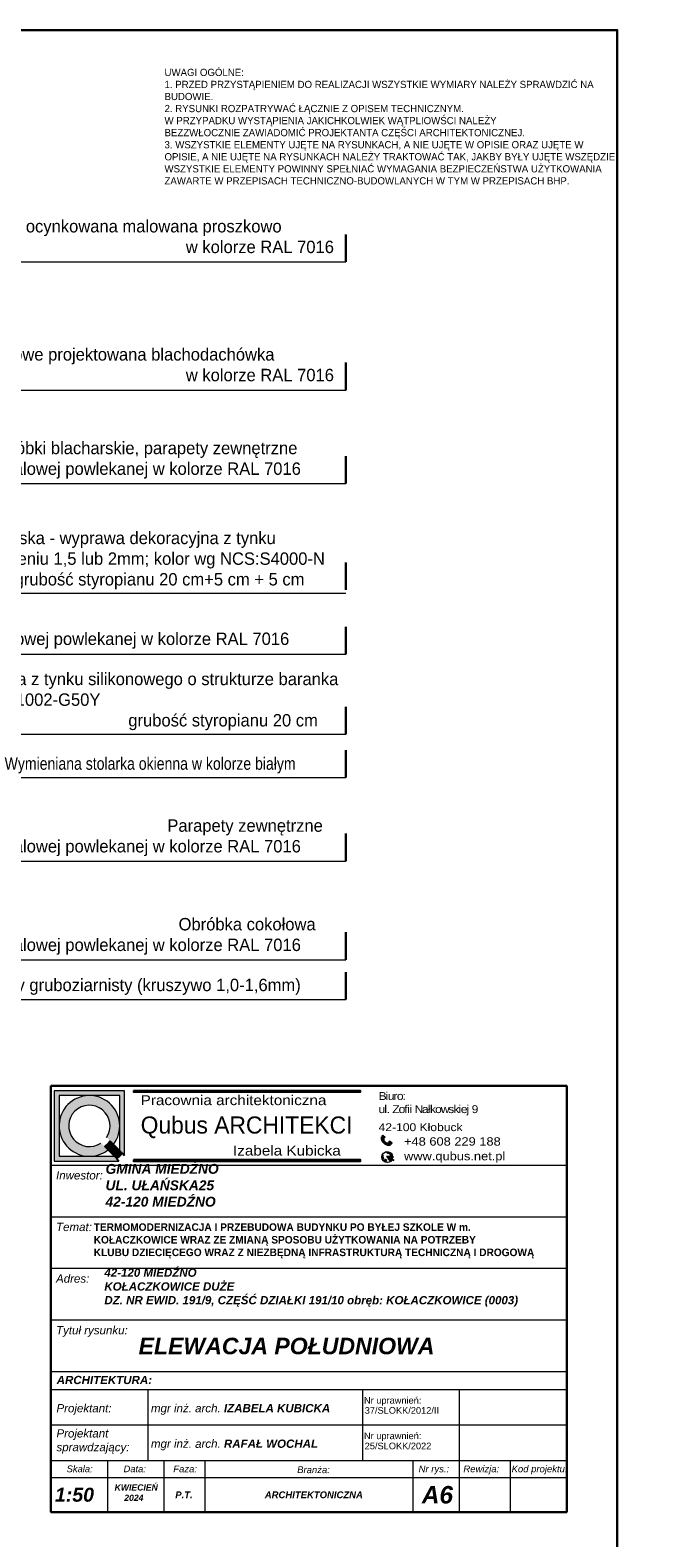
# Model space of a CAD drawing. Header units: millimetres. Extents: x -740 to 33545, y 5178 to 22494.
# Tile 35 of 250: x 2891 to 3485, y 12569 to 14029. Entities that reach past the tile are written whole.
import ezdxf
from ezdxf.enums import TextEntityAlignment as Align

# ---------------------------------------------------------------- set-up
doc = ezdxf.new("R2010")
doc.units = ezdxf.units.MM
doc.header["$MEASUREMENT"] = 0
doc.linetypes.add('ArchiTECH.PC Solid Line Type', pattern=[0])
doc.layers.add('a3', color=252, linetype='Continuous', lineweight=30, plot=False)
doc.layers.add('wymiarowanie', color=252, linetype='Continuous', lineweight=9)
doc.styles.add('ArchiTECHStyle1', font='arial.ttf', dxfattribs={"height": 0.16})
doc.styles.add('Roman', font='SIMPLEX')

msp = doc.modelspace()

# ---------------------------------------------------------------- hatches: boundary and pattern name
for points in [[(2991.05, 13002.31), (2991.05, 13001.28), (3211.37, 13001.28), (3211.37, 13002.31)], [(2991.05, 12935.28), (2991.05, 12934.24), (3211.37, 12934.24), (3211.37, 12935.28)]]:
    msp.add_hatch(color=256).paths.add_polyline_path(points)
at = {"layer": 'wymiarowanie'}
h = msp.add_hatch(color=256, dxfattribs=at)
h.paths.add_polyline_path([(2914.37, 13002.31), (2982.44, 13002.31), (2982.44, 12939.72), (2980.37, 12941.78), (2977.76, 12944.39), (2977.76, 12968.28), (2977.76, 12997.64), (2948.4, 12997.64), (2919.05, 12997.64), (2919.05, 12968.28), (2919.05, 12938.92), (2948.4, 12938.92), (2972.29, 12938.92), (2974.9, 12936.31), (2976.96, 12934.24), (2914.37, 12934.24)])
h.paths.add_polyline_path([(2919.05, 12968.28, -0.4142136), (2948.4, 12997.64, -0.4142136), (2977.76, 12968.28, -0.1647641), (2971.72, 12950.43), (2968.38, 12953.77), (2965.03, 12957.13, 10.2455423), (2959.55, 12951.65), (2962.91, 12948.3), (2966.25, 12944.96, -0.1647641), (2948.4, 12938.92, -0.4142136)])
for points in [[(2962.91, 12948.3, 0.0788738), (2968.38, 12953.77), (2971.72, 12950.43), (2977.76, 12944.39), (2980.37, 12941.78, -0.046709), (2974.9, 12936.31), (2972.29, 12938.92), (2966.25, 12944.96)], [(3242.35, 12938.35), (3243.13, 12938.28), (3242.35, 12937.83, 0.0122344), (3242.35, 12938.09, 0.0123937)], [(3240.28, 12933.91, 0.0114248), (3240.47, 12934.06), (3240.48, 12933.64)]]:
    msp.add_hatch(color=256, dxfattribs=at).paths.add_polyline_path(points)
h = msp.add_hatch(color=256, dxfattribs=at)
h.paths.add_polyline_path([(3235.1, 12952.94), (3234.07, 12953.87, -0.2257017), (3233.8, 12955.43), (3231.36, 12957.63, 0.1923995), (3231.9, 12953.98, 0.0725634), (3233.86, 12951.56)])
h.paths.add_polyline_path([(3231.97, 12958.32), (3234.25, 12956.26), (3235.26, 12957.38), (3232.97, 12959.44)])
h = msp.add_hatch(color=256, dxfattribs=at)
h.paths.add_polyline_path([(3235.1, 12952.94), (3236.13, 12952.02, 0.2257017), (3237.7, 12951.91), (3240.15, 12949.71, -0.1923995), (3236.46, 12949.87, -0.0725634), (3233.86, 12951.56)])
h.paths.add_polyline_path([(3240.77, 12950.39), (3238.49, 12952.44), (3239.5, 12953.56), (3241.78, 12951.5)])
h = msp.add_hatch(color=256, dxfattribs=at)
h.paths.add_polyline_path([(3236.77, 12938.84), (3241.88, 12935.91, -0.0172131), (3241.72, 12935.59), (3241.21, 12935.88, 0.008189), (3241.2, 12935.89, 0.5397497), (3240.46, 12935.5), (3240.47, 12934.06, -0.0114248), (3240.28, 12933.91)])
h.paths.add_polyline_path([(3236.77, 12938.84), (3242.35, 12938.35, -0.0123937), (3242.35, 12938.09, -0.0122344), (3242.35, 12937.83), (3241.52, 12937.36, 0.5397497), (3241.56, 12936.52, 0.008189), (3241.57, 12936.51), (3242.02, 12936.25, -0.0173245), (3241.88, 12935.91)])
h.paths.add_polyline_path([(3232.8, 12941.1, 0.4200987), (3233.05, 12939.84, -0.5369957), (3233.27, 12939.14, 0.2016291), (3233.06, 12937.83, 0.1070222), (3233.63, 12937, 0), (3233.63, 12937, -0.4365565), (3233.64, 12936.57, 0.1470815), (3233.13, 12936.14, 0.2070349), (3233.06, 12935.5, -0.421728), (3232.85, 12935, -0.3199581)])
h.paths.add_polyline_path([(3233.78, 12934.02, 0.4961021), (3234.66, 12934.53, -0.1925824), (3234.88, 12935.67, -0.3611399), (3235.61, 12935.65, 0.3674112), (3236.44, 12935.53, -1.0208574), (3236.71, 12935.39, -0.1185898), (3236.11, 12934.71, 0.3247332), (3236.05, 12933.9, 0.305926), (3237.56, 12932.85, -0.195201)])
h.paths.add_polyline_path([(3235.56, 12943.11, -0.2349861), (3240.18, 12942.34, 0.5278165), (3239.53, 12941.49, 0.1272686), (3238.74, 12941.82, -0.1207092), (3236.9, 12942.48, 0.0977798)])
h.paths.add_polyline_path([(3239.85, 12939.91, 0.3379247), (3240.15, 12940.56, 0.2733122), (3242.05, 12939.84, -0.0235046), (3242.19, 12939.37, -0.1267146)])
h.paths.add_polyline_path([(3241.88, 12935.91, 0.0173245), (3242.02, 12936.25), (3243.7, 12935.29), (3243.52, 12934.98)])
h.paths.add_polyline_path([(3241.88, 12935.91), (3243.52, 12934.98), (3243.34, 12934.66), (3241.72, 12935.59, 0.0172131)])

# ---------------------------------------------------------------- linework, layer by layer
for p, q in [((2974.9, 12936.31), (2976.96, 12934.24)), ((2980.37, 12941.78), (2982.44, 12939.72))]:
    msp.add_line(p, q)
for points in [[(2991.05, 13002.31), (2991.05, 13001.28), (3211.37, 13001.28), (3211.37, 13002.31)], [(2991.05, 12935.28), (2991.05, 12934.24), (3211.37, 12934.24), (3211.37, 12935.28)]]:
    msp.add_lwpolyline(points, close=True)
at = {"layer": 'a3'}
msp.add_lwpolyline([(1360.21, 14029.38), (1360.21, 12544.38), (3460.21, 12544.38), (3460.21, 14029.38), (1360.21, 14029.38)], dxfattribs=at)
at = {"layer": 'wymiarowanie', "lineweight": 30}
for p, q in [((3196.88, 13804.96), (3196.88, 13831.65)), ((3196.88, 13680.87), (3196.88, 13707.56)), ((3196.88, 13590.21), (3196.88, 13616.9)), ((3196.88, 13487.29), (3196.88, 13513.98)), ((3196.88, 13424.96), (3196.88, 13451.65)), ((3196.88, 13347.57), (3196.88, 13374.26)), ((3196.88, 13305.58), (3196.88, 13332.27)), ((3196.88, 13224.58), (3196.88, 13251.28)), ((3196.88, 13129.08), (3196.88, 13155.78)), ((3196.88, 13090.56), (3196.88, 13117.26))]:
    msp.add_line(p, q, dxfattribs=at)
at = {"layer": 'wymiarowanie'}
for p, q in [((2517.44, 13804.96), (3196.88, 13804.96)), ((2185.77, 13680.87), (3196.88, 13680.87)), ((2678.96, 13590.21), (3196.88, 13590.21)), ((2354.07, 13484.1), (3196.88, 13484.1)), ((2514.29, 13424.96), (3196.88, 13424.96)), ((2442.43, 13347.57), (3196.88, 13347.57)), ((2305.26, 13305.58), (3196.88, 13305.58)), ((2371.26, 13224.58), (3196.88, 13224.58)), ((2371.26, 13129.08), (3196.88, 13129.08)), ((2403.28, 13090.56), (3196.88, 13090.56)), ((2980.37, 12941.78), (2968.38, 12953.77)), ((3231.36, 12957.63), (3233.8, 12955.43)), ((3232.97, 12959.44), (3231.97, 12958.32)), ((3231.97, 12958.32), (3234.25, 12956.26)), ((3232.97, 12959.44), (3235.26, 12957.38)), ((3234.07, 12953.87), (3238.48, 12949.9)), ((3234.25, 12956.26), (3235.26, 12957.38)), ((3240.15, 12949.71), (3237.7, 12951.91)), ((3238.49, 12952.44), (3239.5, 12953.56)), ((3240.77, 12950.39), (3238.49, 12952.44)), ((3241.78, 12951.5), (3239.5, 12953.56)), ((3241.78, 12951.5), (3240.77, 12950.39)), ((2974.9, 12936.31), (2962.91, 12948.3)), ((3243.13, 12938.28), (3236.77, 12938.84)), ((3236.77, 12938.84), (3243.52, 12934.98)), ((3240.48, 12933.64), (3236.77, 12938.84)), ((3241.2, 12935.89), (3243.34, 12934.66)), ((3241.52, 12937.36), (3243.13, 12938.28)), ((3241.56, 12936.52), (3243.7, 12935.29)), ((3240.46, 12935.5), (3240.48, 12933.64)), ((3243.52, 12934.98), (3243.34, 12934.66)), ((3243.52, 12934.98), (3243.7, 12935.29))]:
    msp.add_line(p, q, dxfattribs=at)
at = {"layer": 'wymiarowanie', "linetype": 'ArchiTECH.PC Solid Line Type', "lineweight": 9}
for p, q in [((2911.11, 12730.39), (2911.11, 12980.39)), ((2911.11, 12930.39), (3411.11, 12930.39)), ((2911.11, 12880.39), (3411.11, 12880.39)), ((2911.11, 12830.39), (3411.11, 12830.39)), ((2911.11, 12780.39), (3411.11, 12780.39)), ((2911.11, 12663.19), (2911.11, 12730.39)), ((2911.11, 12730.39), (3411.11, 12730.39)), ((2911.11, 12713.19), (3411.11, 12713.19)), ((3005.09, 12713.19), (3005.09, 12644.38)), ((3213.06, 12713.19), (3213.06, 12644.38)), ((3306.73, 12713.19), (3306.73, 12644.38)), ((2911.11, 12678.78), (3411.11, 12678.78)), ((2911.11, 12644.38), (3411.11, 12644.38)), ((2911.11, 12644.38), (3411.11, 12644.38)), ((2911.11, 12644.38), (3411.11, 12644.38)), ((2911.11, 12644.38), (3411.11, 12644.38)), ((2911.11, 12644.38), (3411.11, 12644.38)), ((2965.8, 12644.38), (2965.8, 12594.38)), ((3020.49, 12644.38), (3020.49, 12594.38)), ((3060.3, 12644.38), (3060.3, 12594.38)), ((3261.91, 12644.38), (3261.91, 12594.38)), ((3306.73, 12644.38), (3306.73, 12594.38)), ((3356.42, 12644.38), (3356.42, 12594.38)), ((2911.11, 12627.71), (3411.11, 12627.71))]:
    msp.add_line(p, q, dxfattribs=at)
at = {"layer": 'wymiarowanie', "lineweight": 30}
msp.add_lwpolyline([(2911.11, 13007), (3411.11, 13007), (3411.11, 12594.38), (2911.11, 12594.38)], close=True, dxfattribs=at)
at = {"layer": 'wymiarowanie'}
for points in [[(2982.44, 12939.72), (2982.44, 13002.31), (2914.37, 13002.31), (2914.37, 12934.24), (2976.96, 12934.24)], [(2977.76, 12944.39), (2977.76, 12997.64), (2919.05, 12997.64), (2919.05, 12938.92), (2972.29, 12938.92)]]:
    msp.add_lwpolyline(points, dxfattribs=at)
at = {"layer": 'wymiarowanie', "lineweight": 13}
msp.add_circle((3237.1, 12938.09), 5.25, dxfattribs=at)
at = {"layer": 'wymiarowanie'}
for centre, radius, start, end in [((2948.4, 12968.28), 29.36, 322.57509, 307.42491), ((2948.4, 12968.28), 20.02, 326.14921, 303.85079), ((2948.4, 12968.28), 24.69, 305.9804, 324.0196), ((3236.2, 12956.48), 4.98, 166.67958, 210.24197), ((3241.15, 12959.47), 10.76, 210.73037, 227.33158), ((3235.57, 12954.93), 1.84, 164.3158, 215.19037), ((3240.97, 12959.64), 10.76, 228.6417, 245.24291), ((3237.03, 12953.62), 1.84, 240.78291, 291.65748), ((2948.4, 12968.28), 41.52, 309.65143, 320.34857), ((3233.54, 12940.59), 0.895, 145.81653, 236.96537), ((3234.72, 12938.23), 1.71, 147.73007, 193.32869), ((3233.83, 12935.75), 0.809, 150.948, 197.73589), ((3232.93, 12939.42), 0.443, 321.3211, 74.26354), ((3235.26, 12938.75), 2.39, 202.61984, 227.05452), ((3234.1, 12935.51), 1.16, 113.52157, 146.9902), ((3233.44, 12936.78), 0.293, 313.10426, 47.44022), ((3236.2, 12934.82), 1.57, 147.18676, 190.78958), ((3235.23, 12935.22), 0.575, 48.68881, 128.11552), ((3234.63, 12939.4), 3.82, 53.63525, 75.97372), ((3236.1, 12936.08), 0.646, 221.07993, 301.77551), ((3236.58, 12935.46), 0.15, 330.54591, 152.91124), ((3238.51, 12954.41), 4.98, 245.7313, 289.2937), ((3239.16, 12945.9), 4.1, 236.50654, 264.03785), ((3238.49, 12940.12), 1.72, 14.92604, 81.86713), ((3240.15, 12941.7), 0.649, 87.29907, 197.66327), ((3239.58, 12940.43), 0.589, 297.9169, 12.60242), ((3242.09, 12944.18), 4.82, 242.38997, 271.27687), ((3241.72, 12941.81), 2, 218.55426, 279.6995), ((3240.96, 12935.45), 0.503, 59.2997, 174.60822), ((3241.81, 12936.95), 0.503, 125.86793, 241.17645), ((3232.71, 12935.35), 0.379, 291.2453, 22.71136), ((3234.02, 12934.61), 0.638, 247.55357, 353.09799), ((3236.64, 12934.26), 0.69, 140.11365, 212.07498), ((3237.58, 12934.49), 1.63, 201.19555, 269.23648), ((3234.99, 12936.28), 1.93, 305.31298, 332.36541)]:
    msp.add_arc(centre, radius, start, end, dxfattribs=at)

# ---------------------------------------------------------------- texts
for s, insert, char_height, width, attachment_point in [('{\\fCentury Gothic|b0|i1|c238|p34;}\\P{\\fCentury Gothic|b0|i0|c238|p34;\\H0.95565x;UWAGI OGÓLNE:}\\P{\\fCentury Gothic|b0|i0|c238|p34;\\H0.95565x;1. PRZED PRZYSTĄPIENIEM DO REALIZACJI WSZYSTKIE WYMIARY NALEŻY SPRAWDZIĆ NA}\\P{\\fCentury Gothic|b0|i0|c238|p34;\\H0.95565x;BUDOWIE.}\\P{\\fCentury Gothic|b0|i0|c238|p34;\\H0.95565x;2. }{\\fCentury Gothic|b0|i0|c238|p34;\\H0.95565x;\\C7;RYSUNKI ROZPATRYWAĆ ŁĄCZNIE Z OPISEM TECHNICZNYM.}\\P{\\fCentury Gothic|b0|i0|c238|p34;\\H0.95565x;\\C7;W PRZYPADKU WYSTĄPIENIA JAKICHKOLWIEK WĄTPLIOWŚCI NALEŻY }\\P{\\fCentury Gothic|b0|i0|c238|p34;\\H0.95565x;\\C7;BEZZWŁOCZNIE ZAWIADOMIĆ PROJEKTANTA CZĘŚCI ARCHITEKTONICZNEJ.}\\P{\\fCentury Gothic|b0|i0|c238|p34;\\H0.95565x;3. WSZYSTKIE ELEMENTY UJĘTE NA RYSUNKACH, A NIE UJĘTE W OPISIE ORAZ UJĘTE W}\\P{\\fCentury Gothic|b0|i0|c238|p34;\\H0.95565x;OPISIE, A NIE UJĘTE NA RYSUNKACH NALEŻY TRAKTOWAĆ TAK, JAKBY BYŁY UJĘTE WSZĘDZIE.}\\P{\\fCentury Gothic|b0|i0|c238|p34;\\H0.95565x;WSZYSTKIE ELEMENTY POWINNY SPEŁNIAĆ WYMAGANIA BEZPIECZEŃSTWA UŻYTKOWANIA}\\P{\\fCentury Gothic|b0|i0|c238|p34;\\H0.95565x;ZAWARTE W PRZEPISACH TECHNICZNO-BUDOWLANYCH W TYM W PRZEPISACH BHP.}', (3021.22, 13942.02), 7.32484, 465.5268, 4), ('{\\fCentury Gothic|b0|i0|c238|p34;\\W1.15;Pracownia architektoniczna}', (2998.08, 12998.02), 9.6206, 217.3406, 1), ('{\\fCentury Gothic|b0|i0|c238|p34;\\W1.15;\\T0.8;Biuro:\\Pul. Zofii Nałkowskiej 9}', (3228.77, 13001.02), 7.6196, 296.6769, 1), ('{\\fCentury Gothic|b0|i0|c238|p34;\\W1.15;42-100 Kłobuck}', (3228.77, 12970.84), 7.6196, 296.6769, 1), ('{\\fCentury Gothic|b0|i0|c238|p34;\\W1.15;+48 608 229 188}', (3253.44, 12957.29), 8.0883, 314.9282, 1), ('{\\fCentury Gothic|b0|i0|c238|p34;\\W1.15;Izabela Kubicka}', (3087.62, 12949.22), 9.6206, 217.3406, 1), ('{\\fCentury Gothic|b0|i0|c238|p34;\\W1.15;www.qubus.net.pl}', (3253.44, 12943.11), 8.0883, 314.9282, 1)]:
    msp.add_mtext(s, dxfattribs=dict(insert=insert, char_height=char_height, width=width, attachment_point=attachment_point))
at = {"insert": (2947.89, 12873.95), "char_height": 7.33333, "width": 491.9512, "attachment_point": 1, "style": 'Roman'}
msp.add_mtext('\\pl4.713742,t9.628161;{\\fCentury Gothic|b1|i0|c238|p34;TERMOMODERNIZACJA I PRZEBUDOWA BUDYNKU PO BYŁEJ SZKOLE W m. }\\P\\pl4.713742,t9.628161;{\\fCentury Gothic|b1|i0|c238|p34;KOŁACZKOWICE WRAZ ZE ZMIANĄ SPOSOBU UŻYTKOWANIA NA POTRZEBY }\\P\\pl4.713742,t9.628161;{\\fCentury Gothic|b1|i0|c238|p34;KLUBU DZIECIĘCEGO WRAZ Z NIEZBĘDNĄ INFRASTRUKTURĄ TECHNICZNĄ I DROGOWĄ}', dxfattribs=at)
at = {"layer": 'wymiarowanie', "style": 'ArchiTECHStyle1'}
for s, p in [('Nr uprawnień:', (3214.61, 12697.42)), ('37/SLOKK/2012/II', (3215.3, 12687.66)), ('Nr uprawnień:', (3214.61, 12663.02)), ('25/SLOKK/2022', (3215.3, 12653.26))]:
    msp.add_text(s, height=6.4, dxfattribs=at).set_placement(p, align=Align.BOTTOM_LEFT)
at = {"layer": 'wymiarowanie', "attachment_point": 1}
for s, insert, char_height, width in [('\\pi621.52874;{\\fCentury Gothic|b0|i0|c238|p34;}\\P{\\fCentury Gothic|b0|i0|c238|p34;Daszek szklany systemowy o wym. 300 x 120 cm wykonany ze szkła }{\\fCentury Gothic|b0|i0|c238|p34;bezpiecznego 6.6.3 ESG/VSG}\\P{\\fCentury Gothic|b0|i0|c238|p34;mocowany na wspornikach w konstrukcji stalowej }\\P{\\fCentury Gothic|b0|i0|c238|p34;ocynkowancy i malowanych proszkowo w kolorze RAL 7016}', (1028.27, 14018.27), 12, 621.5287), ('\\pi137.34074;{\\fCentury Gothic|b0|i0|c238|p34;Czerpnie i wyrzutnie stal ocynkowana malowana proszkowo}\\P\\pi470.78474;{\\fCentury Gothic|b0|i0|c238|p34;w kolorze RAL 7016}', (2571.09, 13845.51), 12, 621.5287), ('\\pi202.60874;{\\fCentury Gothic|b0|i0|c238|p34;Pokrycie dachowe projektowana blachodachówka}\\P\\pi470.78474;{\\fCentury Gothic|b0|i0|c238|p34;w kolorze RAL 7016}', (2571.09, 13721.42), 12, 621.5287), ('\\pi279.30074;{\\fCentury Gothic|b0|i0|c238|p34;Obróbki blacharskie, parapety zewnętrzne}\\P\\pi223.76474;{\\fCentury Gothic|b0|i0|c238|p34; z blachy stalowej powlekanej w kolorze RAL 7016}', (2571.09, 13630.76), 12, 621.5287), ('\\pi75.04874;{\\fCentury Gothic|b0|i0|c238|p34;Gzyms okapowy: warstwa tynkarska - wyprawa dekoracyjna z tynku }\\pi74.52074;{\\fCentury Gothic|b0|i0|c238|p34;silikonowego o strukturze baranka o uziarnieniu 1,5 lub 2mm; kolor wg }\\pi75.55274;{\\fCentury Gothic|b0|i0|c238|p34;NCS:S4000-N}\\P\\pi304.86074;{\\fCentury Gothic|b0|i0|c238|p34;grubość styropianu 20 cm+5 cm + 5 cm}\\P\\pi621.52874;{\\fCentury Gothic|b0|i0|c238|p34; }', (2571.09, 13543.63), 12, 621.5287), ('\\pi54.64874;{\\fCentury Gothic|b0|i0|c238|p34;Rynny i rury spustowe z blachy stalowej powlekanej w kolorze RAL 7016}', (2571.09, 13446.01), 12, 621.5287), ('\\pi11.65274;{\\fCentury Gothic|b0|i0|c238|p34;Warstwa tynkarska - wyprawa dekoracyjna z tynku silikonowego o strukturze }\\pi12.21674;{\\fCentury Gothic|b0|i0|c238|p34;baranka o uziarnieniu 1,5 lub 2mm; kolor wg NCS:S1002-G50Y}\\P\\pi415.04474;{\\fCentury Gothic|b0|i0|c238|p34;grubość styropianu 20 cm}\\P\\pi621.52874;{\\fCentury Gothic|b0|i0|c238|p34; }', (2571.09, 13407.09), 12, 621.5287), ('\\pi244.71674;{\\fCentury Gothic|b0|i0|c238|p34;Wymieniana stolarka okienna w kolorze białym}', (2571.09, 13325.17), 12, 621.5287), ('\\pi452.88074;{\\fCentury Gothic|b0|i0|c238|p34;Parapety zewnętrzne}\\P\\pi223.76474;{\\fCentury Gothic|b0|i0|c238|p34; z blachy stalowej powlekanej w kolorze RAL 7016}', (2571.09, 13265.13), 12, 621.5287), ('\\pi463.76474;{\\fCentury Gothic|b0|i0|c238|p34;Obróbka cokołowa}\\P\\pi223.76474;{\\fCentury Gothic|b0|i0|c238|p34; z blachy stalowej powlekanej w kolorze RAL 7016}', (2571.09, 13169.63), 12, 621.5287), ('\\pi146.14874;{\\fCentury Gothic|b0|i0|c238|p34;Cokół: Tynk mozaikowy gruboziarnisty (kruszywo 1,0-1,6mm)}\\P\\pi621.52874;{\\fCentury Gothic|b0|i0|c238|p34; }', (2571.09, 13110.78), 12, 621.5287), ('{\\fCentury Gothic|b0|i0|c238|p34;Qubus ARCHITEKCI}', (2998.12, 12977.43), 16.5424, 250.7895)]:
    msp.add_mtext(s, dxfattribs=dict(at, insert=insert, char_height=char_height, width=width))
at = {"layer": 'wymiarowanie', "ltscale": 0.45, "attachment_point": 1}
for s, insert, char_height, width in [('{\\fArial CE|b0|i1|c238|p34;Inwestor:}', (2916.06, 12924.43), 7.9972, 507.9365), ('{\\fArial|b1|i1|c238|p34;\\C7;GMINA MIEDŹNO\\PUL. UŁAŃSKA25\\P42-120 MIEDŹNO}', (2964.05, 12931.46), 9.551, 542.8998), ('{\\fArial CE|b0|i1|c238|p34;Temat:}', (2916.06, 12874.43), 7.9972, 507.9365), ('{\\fArial CE|b0|i1|c238|p34;Adres:}', (2916.06, 12824.43), 7.9972, 507.9365), ('{\\fArial|b1|i1|c238|p34;\\C7;42-120 MIEDŹNO\\PKOŁACZKOWICE DUŻE\\P\\A1;DZ. NR EWID. 191/9, CZĘŚĆ DZIAŁKI 191/10\\A1; obręb: KOŁACZKOWICE (0003)}', (2962.91, 12830.18), 8, 433.6091), ('{\\fArial CE|b0|i1|c238|p34;Tytuł rysunku:}', (2916.06, 12774.43), 7.9972, 507.9365), ('{\\fArial|b1|i1|c238|p34;ELEWACJA POŁUDNIOWA}', (2996.11, 12763.16), 16, 507.9365), ('{\\fArial|b1|i1|c238|p34;ARCHITEKTURA:}', (2916.69, 12726.25), 7.9972, 507.9365), ('{\\fArial CE|b0|i1|c238|p34;Projektant:}', (2916.46, 12698.94), 7.9972, 507.9365), ('{\\fArial CE|b0|i1|c238|p34;mgr inż. arch. \\fArial CE|b1|i1|c238|p34;IZABELA KUBICKA}', (3008.06, 12698.94), 7.9972, 507.9365), ('{\\fArial CE|b0|i1|c238|p34;Projektant\\Psprawdzający:}', (2916.46, 12674.55), 7.9972, 507.9365), ('{\\fArial CE|b0|i1|c238|p34;mgr inż. arch. \\fArial CE|b1|i1|c238|p34;RAFAŁ WOCHAL}', (3008.06, 12664.54), 7.9972, 507.9365), ('{\\fArial CE|b0|i1|c238|p34;Skala:}', (2926.33, 12639.43), 6.5, 507.9365), ('{\\fArial CE|b0|i1|c238|p34;Data:}', (2981.5, 12639.43), 6.5, 507.9365), ('{\\fArial CE|b0|i1|c238|p34;Faza:}', (3029.71, 12639.43), 6.5862, 507.9365), ('{\\fArial CE|b0|i1|c238|p34;Branża:}', (3149.83, 12638.62), 6.5862, 507.9365), ('{\\fArial CE|b0|i1|c238|p34;Nr rys.:}', (3267.58, 12639.43), 6.5862, 507.9365), ('{\\fArial CE|b0|i1|c238|p34;Rewizja:}', (3310.95, 12639.43), 6.5862, 507.9365), ('{\\fArial CE|b0|i1|c238|p34;Kod projektu:}', (3357.73, 12639.43), 6.5862, 507.9365), ('{\\fArial|b1|i1|c238|p34;1:50}', (2915.01, 12617.93), 13.545, 406.3492), ('\\pt16.667;{\\fArial|b1|i1|c238|p34;     KWIECIEŃ}\\P\\pt16.667;{\\fArial|b1|i1|c238|p34;         2024}', (2961.2, 12621.21), 6, 507.9365), ('{\\fArial CE|b1|i1|c238|p34;ARCHITEKTONICZNA}', (3118.47, 12614.35), 6.5862, 507.9365), ('{\\fArial|b1|i1|c238|p34;A6}', (3270.66, 12619.57), 16.9312, 507.9365), ('{\\fArial CE|b1|i1|c238|p34;P.T.}', (3031.65, 12614.35), 6.5862, 507.9365)]:
    msp.add_mtext(s, dxfattribs=dict(at, insert=insert, char_height=char_height, width=width))

doc.saveas('drawing.dxf')
